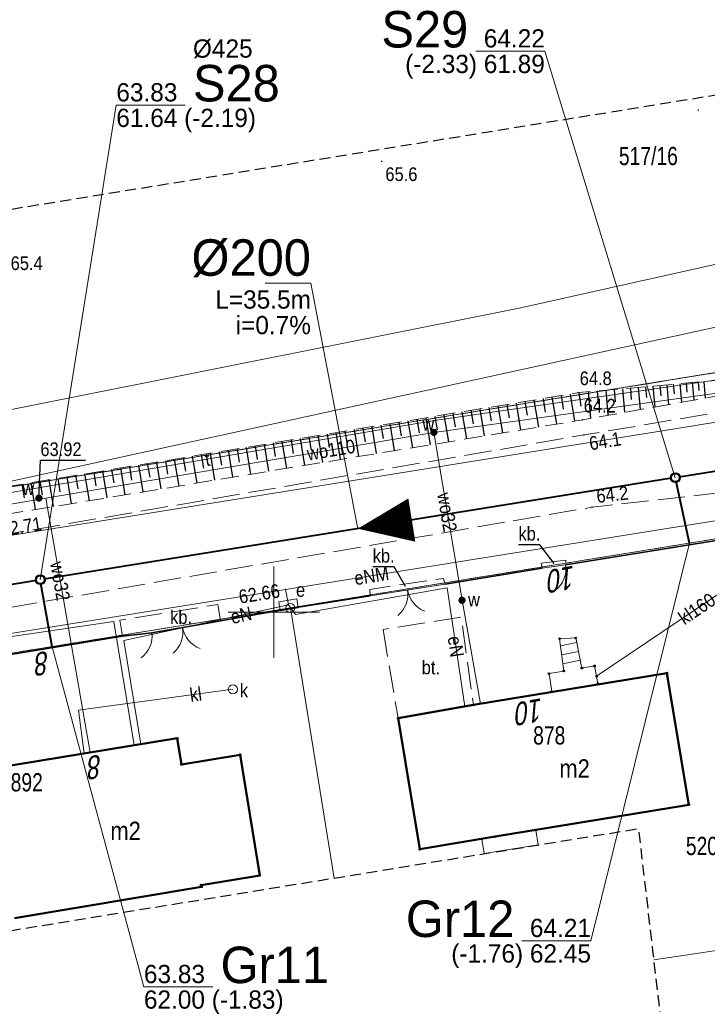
# Model space of a CAD drawing. Header units: metres. Extents: x 6473643 to 6474152, y 5887143 to 5887462.
# Tile 25 of 35: x 6473836 to 6473874, y 5887379 to 5887432. Entities that reach past the tile are written whole.
import ezdxf
from ezdxf.enums import TextEntityAlignment as Align

# ---------------------------------------------------------------- set-up
doc = ezdxf.new("R2010")
doc.units = ezdxf.units.M
doc.header["$MEASUREMENT"] = 0
for name, pattern in [('0.5_0.5', [1, 0.5, -0.5]), ('1.0_0.5', [1.5, 1, -0.5]), ('1.5_0.5', [2, 1.5, -0.5]), ('2', [0.9, 0.6, -0.3]), ('219-500', [0]), ('otob_500', [0]), ('otof_500', [0])]:
    doc.linetypes.add(name, pattern=pattern)
doc.layers.get('0').update_dxf_attribs({"color": 2, "linetype": 'CONTINUOUS', "lineweight": 5})
for name, color, linetype in [('000 Inne (niezydentyfikowane)', 7, 'CONTINUOUS'), ('202-punkt graniczny', 7, 'CONTINUOUS'), ('211-numer działki ewidencyjnej', 7, 'CONTINUOUS'), ('217-kontur klasyfikacyjny', 7, 'CONTINUOUS'), ('218-kontur użytku gruntowego', 7, 'CONTINUOUS'), ('219-działka ewidencyjna', 7, 'CONTINUOUS'), ('238-Punkt adresowy budynku', 7, 'CONTINUOUS'), ('312-budynek ewidencyjny', 7, 'CONTINUOUS'), ('312-oznaczenie budynku ewidencyjnego', 7, 'CONTINUOUS'), ('312-oznaczenie budynku ewidencyjnego-Atr117', 7, 'CONTINUOUS'), ('352-schody', 7, 'CONTINUOUS'), ('brama', 7, 'CONTINUOUS'), ('furtka', 7, 'CONTINUOUS'), ('jezdnia', 7, 'CONTINUOUS'), ('obszar utwardzony', 7, 'CONTINUOUS'), ('obszar utwardzony-Atr17', 7, 'CONTINUOUS'), ('ogrodzenie trwałe', 7, 'CONTINUOUS'), ('pikieta naturalna', 7, 'CONTINUOUS'), ('pikieta naturalna-Atr2', 7, 'CONTINUOUS'), ('przewód elektroenergetyczny podziemny', 7, 'CONTINUOUS'), ('przewód elektroenergetyczny podziemny-Atr1', 7, 'CONTINUOUS'), ('przewód gazowy', 7, 'CONTINUOUS'), ('przewód kanalizacyjny', 7, 'CONTINUOUS'), ('przewód kanalizacyjny-Atr1', 7, 'CONTINUOUS'), ('przewód telekomunikacyjny podziemny', 7, 'CONTINUOUS'), ('przewód telekomunikacyjny podziemny-Atr1', 7, 'CONTINUOUS'), ('przewód wodociągowy', 7, 'CONTINUOUS'), ('przewód wodociągowy-Atr1', 7, 'CONTINUOUS'), ('Punkt budynku', 7, 'CONTINUOUS'), ('rzedna', 7, 'CONTINUOUS'), ('rzedna-Atr2', 7, 'CONTINUOUS'), ('SJ_16_Liczby', 7, 'CONTINUOUS'), ('SJ_27_Wymiary', 7, 'CONTINUOUS'), ('SJ_5_Węzły_1', 7, 'CONTINUOUS'), ('skarpa nieumocniona', 7, 'CONTINUOUS'), ('studnia kanalizacyjna', 7, 'CONTINUOUS'), ('studnia kanalizacyjna-Atr17', 7, 'CONTINUOUS'), ('szafa elektroenergetyczna lub kontener', 7, 'CONTINUOUS'), ('szafa elektroenergetyczna lub kontener-Atr17', 7, 'CONTINUOUS'), ('Wstawianie ramki sekcyjnej z opisem', 7, 'CONTINUOUS'), ('Zakres', 7, 'CONTINUOUS'), ('zasuwa lub zawór', 7, 'CONTINUOUS'), ('zasuwa lub zawór-Atr17', 7, 'CONTINUOUS')]:
    doc.layers.add(name, color=color, linetype=linetype)
for name, color, linetype, lineweight in [('SJ_19_Opis_Pz_1', 7, 'CONTINUOUS', 20), ('SJ_26_Teksty', 7, 'CONTINUOUS', 20), ('SJ_28_Linie_odn', 7, 'CONTINUOUS', 20), ('SJ_8_KS_GRAWITA_1', 34, 'CONTINUOUS', 40), ('SJ_8_KS_PRZYŁĄCZA', 40, 'CONTINUOUS', 40)]:
    doc.layers.add(name, color=color, linetype=linetype, lineweight=lineweight)
doc.styles.add('OPISOWY', font='GOTHIC.TTF')
doc.styles.get("Standard").update_dxf_attribs({"font": 'Working1250', "width": 0.75})
doc.linetypes.add('902-500', pattern='A,3.75,0,[1,ksztalty.shx,S=0.5,R=0,X=0,Y=0],3.75', length=7.5)

# ---------------------------------------------------------------- blocks, each defined once
blk = doc.blocks.new('PUNKTBUD')
at = {"color": 0}
blk.add_circle((0, 0), 0.045, dxfattribs=at)
blk = doc.blocks.new('202')
at = {"color": 0, "linetype": 'Continuous', "lineweight": 0}
blk.add_circle((0, 0), 0.25, dxfattribs=at)
blk = doc.blocks.new('PW01')
at = {"linetype": 'Continuous', "lineweight": 13}
h = blk.add_hatch(color=0, dxfattribs=at)
edge = h.paths.add_edge_path()
edge.add_arc((0, 0), 0.045, 0, 360)
blk = doc.blocks.new('US15')
at = {"color": 0, "linetype": 'Continuous', "lineweight": 13}
blk.add_circle((0, 0), 0.25, dxfattribs=at)
blk = doc.blocks.new('OK04')
at = {"color": 0, "linetype": 'Continuous', "lineweight": 0}
blk.add_arc((1.5, 0.001), 1.5, 120, 180, dxfattribs=at)
blk = doc.blocks.new('OK02')
at = {"color": 0, "linetype": 'Continuous', "lineweight": 0}
for centre, start, end in [((-1.5, 0), 0, 60), ((1.5, 0), 120, 180)]:
    blk.add_arc(centre, 1.5, start, end, dxfattribs=at)
blk = doc.blocks.new('US18')
at = {"color": 0, "linetype": 'Continuous', "lineweight": 13}
for p, q in [((-0.5, -0.25), (-0.5, 0.25)), ((-0.5, 0.25), (0.5, 0.25)), ((0.5, -0.25), (0.5, 0.25)), ((-0.5, -0.25), (0.5, -0.25))]:
    blk.add_line(p, q, dxfattribs=at)
blk = doc.blocks.new('US25')
at = {"linetype": 'Continuous', "lineweight": 0}
h = blk.add_hatch(color=0, dxfattribs=at)
edge = h.paths.add_edge_path()
edge.add_arc((0, 0), 0.2, 0, 360)

msp = doc.modelspace()

# ---------------------------------------------------------------- linework, layer by layer
at = {"layer": '000 Inne (niezydentyfikowane)', "color": 7, "linetype": 'Continuous', "lineweight": 25, "flags": 128}
for points in [[(6473873.25, 5887412.62), (6473873.29, 5887412.15)], [(6473873.25, 5887412.62), (6473873.29, 5887412.15)], [(6473873.56, 5887412.64), (6473873.64, 5887411.74)], [(6473873.56, 5887412.64), (6473873.64, 5887411.74)], [(6473867.22, 5887412.08), (6473867.35, 5887410.63)], [(6473867.22, 5887412.08), (6473867.35, 5887410.63)], [(6473867.71, 5887412.13), (6473867.78, 5887411.42)], [(6473867.71, 5887412.13), (6473867.78, 5887411.42)], [(6473868.19, 5887412.17), (6473868.31, 5887410.8)], [(6473868.19, 5887412.17), (6473868.31, 5887410.8)], [(6473868.65, 5887412.21), (6473868.71, 5887411.54)], [(6473868.65, 5887412.21), (6473868.71, 5887411.54)], [(6473869.1, 5887412.25), (6473869.21, 5887410.96)], [(6473869.1, 5887412.25), (6473869.21, 5887410.96)], [(6473869.54, 5887412.29), (6473869.59, 5887411.66)], [(6473869.54, 5887412.29), (6473869.59, 5887411.66)], [(6473869.96, 5887412.33), (6473870.07, 5887411.11)], [(6473869.96, 5887412.33), (6473870.07, 5887411.11)], [(6473870.37, 5887412.36), (6473870.42, 5887411.77)], [(6473870.37, 5887412.36), (6473870.42, 5887411.77)], [(6473870.77, 5887412.4), (6473870.87, 5887411.25)], [(6473870.77, 5887412.4), (6473870.87, 5887411.25)], [(6473871.15, 5887412.43), (6473871.2, 5887411.87)], [(6473871.15, 5887412.43), (6473871.2, 5887411.87)], [(6473871.53, 5887412.47), (6473871.63, 5887411.38)], [(6473871.53, 5887412.47), (6473871.63, 5887411.38)], [(6473871.89, 5887412.5), (6473871.94, 5887411.97)], [(6473871.89, 5887412.5), (6473871.94, 5887411.97)], [(6473872.25, 5887412.53), (6473872.34, 5887411.51)], [(6473872.25, 5887412.53), (6473872.34, 5887411.51)], [(6473872.59, 5887412.56), (6473872.63, 5887412.06)], [(6473872.59, 5887412.56), (6473872.63, 5887412.06)], [(6473872.92, 5887412.59), (6473873.01, 5887411.63)], [(6473872.92, 5887412.59), (6473873.01, 5887411.63)], [(6473863.76, 5887411.55), (6473863.88, 5887410.81)], [(6473863.76, 5887411.55), (6473863.88, 5887410.81)], [(6473864.25, 5887411.63), (6473864.5, 5887410.15)], [(6473864.25, 5887411.63), (6473864.5, 5887410.15)], [(6473864.75, 5887411.72), (6473864.87, 5887410.97)], [(6473864.75, 5887411.72), (6473864.87, 5887410.97)], [(6473865.24, 5887411.8), (6473865.49, 5887410.31)], [(6473865.24, 5887411.8), (6473865.49, 5887410.31)], [(6473865.74, 5887411.88), (6473865.86, 5887411.14)], [(6473865.74, 5887411.88), (6473865.86, 5887411.14)], [(6473866.23, 5887411.96), (6473866.47, 5887410.48)], [(6473866.23, 5887411.96), (6473866.47, 5887410.48)], [(6473866.72, 5887412.04), (6473866.82, 5887411.29)], [(6473866.72, 5887412.04), (6473866.82, 5887411.29)], [(6473860.3, 5887410.99), (6473860.55, 5887409.5)], [(6473860.3, 5887410.99), (6473860.55, 5887409.5)], [(6473860.8, 5887411.07), (6473860.92, 5887410.33)], [(6473860.8, 5887411.07), (6473860.92, 5887410.33)], [(6473861.29, 5887411.15), (6473861.53, 5887409.67)], [(6473861.29, 5887411.15), (6473861.53, 5887409.67)], [(6473861.78, 5887411.23), (6473861.91, 5887410.49)], [(6473861.78, 5887411.23), (6473861.91, 5887410.49)], [(6473862.28, 5887411.31), (6473862.52, 5887409.83)], [(6473862.28, 5887411.31), (6473862.52, 5887409.83)], [(6473862.77, 5887411.39), (6473862.89, 5887410.65)], [(6473862.77, 5887411.39), (6473862.89, 5887410.65)], [(6473863.27, 5887411.47), (6473863.51, 5887409.99)], [(6473863.27, 5887411.47), (6473863.51, 5887409.99)], [(6473857.34, 5887410.5), (6473857.59, 5887409.02)], [(6473857.34, 5887410.5), (6473857.59, 5887409.02)], [(6473857.84, 5887410.58), (6473857.96, 5887409.84)], [(6473857.84, 5887410.58), (6473857.96, 5887409.84)], [(6473858.33, 5887410.66), (6473858.57, 5887409.18)], [(6473858.33, 5887410.66), (6473858.57, 5887409.18)], [(6473858.82, 5887410.74), (6473858.95, 5887410)], [(6473858.82, 5887410.74), (6473858.95, 5887410)], [(6473859.32, 5887410.82), (6473859.56, 5887409.34)], [(6473859.32, 5887410.82), (6473859.56, 5887409.34)], [(6473859.81, 5887410.9), (6473859.93, 5887410.16)], [(6473859.81, 5887410.9), (6473859.93, 5887410.16)], [(6473853.89, 5887409.93), (6473854.01, 5887409.19)], [(6473853.89, 5887409.93), (6473854.01, 5887409.19)], [(6473854.39, 5887410.01), (6473854.63, 5887408.53)], [(6473854.39, 5887410.01), (6473854.63, 5887408.53)], [(6473854.88, 5887410.09), (6473855, 5887409.35)], [(6473854.88, 5887410.09), (6473855, 5887409.35)], [(6473855.37, 5887410.17), (6473855.61, 5887408.7)], [(6473855.37, 5887410.17), (6473855.61, 5887408.7)], [(6473855.86, 5887410.26), (6473855.99, 5887409.52)], [(6473855.86, 5887410.26), (6473855.99, 5887409.52)], [(6473856.36, 5887410.34), (6473856.6, 5887408.86)], [(6473856.36, 5887410.34), (6473856.6, 5887408.86)], [(6473856.85, 5887410.42), (6473856.97, 5887409.68)], [(6473856.85, 5887410.42), (6473856.97, 5887409.68)], [(6473850.94, 5887409.45), (6473851.06, 5887408.71)], [(6473850.94, 5887409.45), (6473851.06, 5887408.71)], [(6473851.43, 5887409.53), (6473851.67, 5887408.05)], [(6473851.43, 5887409.53), (6473851.67, 5887408.05)], [(6473851.92, 5887409.61), (6473852.04, 5887408.87)], [(6473851.92, 5887409.61), (6473852.04, 5887408.87)], [(6473852.41, 5887409.69), (6473852.66, 5887408.21)], [(6473852.41, 5887409.69), (6473852.66, 5887408.21)], [(6473852.91, 5887409.77), (6473853.03, 5887409.03)], [(6473852.91, 5887409.77), (6473853.03, 5887409.03)], [(6473853.4, 5887409.85), (6473853.64, 5887408.37)], [(6473853.4, 5887409.85), (6473853.64, 5887408.37)], [(6473847.49, 5887408.88), (6473847.73, 5887407.4)], [(6473847.49, 5887408.88), (6473847.73, 5887407.4)], [(6473847.98, 5887408.96), (6473848.1, 5887408.22)], [(6473847.98, 5887408.96), (6473848.1, 5887408.22)], [(6473848.48, 5887409.04), (6473848.72, 5887407.56)], [(6473848.48, 5887409.04), (6473848.72, 5887407.56)], [(6473848.97, 5887409.12), (6473849.09, 5887408.38)], [(6473848.97, 5887409.12), (6473849.09, 5887408.38)], [(6473849.46, 5887409.2), (6473849.7, 5887407.73)], [(6473849.46, 5887409.2), (6473849.7, 5887407.73)], [(6473849.95, 5887409.28), (6473850.07, 5887408.54)], [(6473849.95, 5887409.28), (6473850.07, 5887408.54)], [(6473850.44, 5887409.36), (6473850.69, 5887407.89)], [(6473850.44, 5887409.36), (6473850.69, 5887407.89)], [(6473844.05, 5887408.31), (6473844.17, 5887407.57)], [(6473844.05, 5887408.31), (6473844.17, 5887407.57)], [(6473844.54, 5887408.39), (6473844.78, 5887406.92)], [(6473844.54, 5887408.39), (6473844.78, 5887406.92)], [(6473845.03, 5887408.47), (6473845.15, 5887407.74)], [(6473845.03, 5887408.47), (6473845.15, 5887407.74)], [(6473845.52, 5887408.55), (6473845.77, 5887407.08)], [(6473845.52, 5887408.55), (6473845.77, 5887407.08)], [(6473846.01, 5887408.64), (6473846.14, 5887407.9)], [(6473846.01, 5887408.64), (6473846.14, 5887407.9)], [(6473846.51, 5887408.72), (6473846.75, 5887407.24)], [(6473846.51, 5887408.72), (6473846.75, 5887407.24)], [(6473847, 5887408.8), (6473847.12, 5887408.06)], [(6473847, 5887408.8), (6473847.12, 5887408.06)], [(6473840.61, 5887407.75), (6473840.85, 5887406.27)], [(6473840.61, 5887407.75), (6473840.85, 5887406.27)], [(6473841.1, 5887407.83), (6473841.22, 5887407.09)], [(6473841.1, 5887407.83), (6473841.22, 5887407.09)], [(6473841.59, 5887407.91), (6473841.83, 5887406.43)], [(6473841.59, 5887407.91), (6473841.83, 5887406.43)], [(6473842.08, 5887407.99), (6473842.2, 5887407.25)], [(6473842.08, 5887407.99), (6473842.2, 5887407.25)], [(6473842.57, 5887408.07), (6473842.82, 5887406.6)], [(6473842.57, 5887408.07), (6473842.82, 5887406.6)], [(6473843.06, 5887408.15), (6473843.19, 5887407.41)], [(6473843.06, 5887408.15), (6473843.19, 5887407.41)], [(6473843.56, 5887408.23), (6473843.8, 5887406.76)], [(6473843.56, 5887408.23), (6473843.8, 5887406.76)], [(6473837.66, 5887407.26), (6473837.9, 5887405.79)], [(6473837.66, 5887407.26), (6473837.9, 5887405.79)], [(6473838.15, 5887407.34), (6473838.27, 5887406.61)], [(6473838.15, 5887407.34), (6473838.27, 5887406.61)], [(6473838.64, 5887407.42), (6473838.88, 5887405.95)], [(6473838.64, 5887407.42), (6473838.88, 5887405.95)], [(6473839.13, 5887407.5), (6473839.25, 5887406.77)], [(6473839.13, 5887407.5), (6473839.25, 5887406.77)], [(6473839.62, 5887407.59), (6473839.87, 5887406.11)], [(6473839.62, 5887407.59), (6473839.87, 5887406.11)], [(6473840.12, 5887407.67), (6473840.24, 5887406.93)], [(6473840.12, 5887407.67), (6473840.24, 5887406.93)], [(6473836.19, 5887407.02), (6473836.31, 5887406.28)], [(6473836.19, 5887407.02), (6473836.31, 5887406.28)], [(6473836.68, 5887407.1), (6473836.92, 5887405.63)], [(6473836.68, 5887407.1), (6473836.92, 5887405.63)], [(6473837.17, 5887407.18), (6473837.29, 5887406.44)], [(6473837.17, 5887407.18), (6473837.29, 5887406.44)]]:
    msp.add_lwpolyline(points, dxfattribs=at)
at = {"layer": '217-kontur klasyfikacyjny', "color": 3, "linetype": '1.5_0.5', "lineweight": 18, "flags": 128}
msp.add_lwpolyline([(6473820.42, 5887404.41), (6473939.74, 5887423.77)], dxfattribs=at)
at = {"layer": '218-kontur użytku gruntowego', "color": 3, "linetype": '0.5_0.5', "lineweight": 18, "flags": 128}
for points in [[(6473939.74, 5887423.77), (6473820.42, 5887404.41)], [(6473820.42, 5887404.41), (6473939.74, 5887423.77)], [(6473877.14, 5887404.5), (6473850.9, 5887400.24)], [(6473850.9, 5887400.24), (6473877.14, 5887404.5)], [(6473850.9, 5887400.24), (6473821.32, 5887395.44)], [(6473821.32, 5887395.44), (6473850.9, 5887400.24)]]:
    msp.add_lwpolyline(points, dxfattribs=at)
at = {"layer": '219-działka ewidencyjna', "color": 7, "linetype": '219-500', "lineweight": 18, "flags": 128}
for points in [[(6473830.16, 5887406), (6473939.74, 5887423.77)], [(6473830.16, 5887406), (6473907.64, 5887422.94)], [(6473877.14, 5887404.5), (6473850.9, 5887400.24)], [(6473821.32, 5887395.44), (6473850.9, 5887400.24)], [(6473850.9, 5887400.24), (6473853.298, 5887385.43)], [(6473870.815, 5887380.946), (6473885.66, 5887383.16)]]:
    msp.add_lwpolyline(points, dxfattribs=at)
at = {"layer": '312-budynek ewidencyjny', "color": 7, "linetype": 'Continuous', "lineweight": 50, "flags": 128}
for points in [[(6473860.94, 5887394.92), (6473871.54, 5887396.67)], [(6473871.54, 5887396.67), (6473872.74, 5887389.45)], [(6473856.81, 5887394.19), (6473860.94, 5887394.92)], [(6473858, 5887387.01), (6473856.81, 5887394.19)], [(6473834.44, 5887391.42), (6473844.7, 5887393.09)], [(6473844.7, 5887393.09), (6473844.93, 5887391.66)], [(6473844.93, 5887391.66), (6473848.15, 5887392.19)], [(6473848.15, 5887392.19), (6473849.22, 5887385.58)], [(6473872.74, 5887389.45), (6473862.13, 5887387.7)], [(6473862.13, 5887387.7), (6473858, 5887387.01)], [(6473849.22, 5887385.58), (6473846.01, 5887385.05)], [(6473846.03, 5887384.95), (6473835.78, 5887383.23)], [(6473846.01, 5887385.05), (6473846.03, 5887384.95)]]:
    msp.add_lwpolyline(points, dxfattribs=at)
at = {"layer": '352-schody', "color": 7, "linetype": 'Continuous', "lineweight": 18, "flags": 128}
for points in [[(6473865.23, 5887395.65), (6473865.08, 5887396.64), (6473865.89, 5887396.78), (6473865.66, 5887398.55), (6473866.54, 5887398.59), (6473866.88, 5887396.94), (6473867.57, 5887397.06), (6473867.69, 5887396.49), (6473867.76, 5887396.08)], [(6473865.23, 5887395.65), (6473865.08, 5887396.64), (6473865.89, 5887396.78), (6473865.66, 5887398.55), (6473866.54, 5887398.59), (6473866.88, 5887396.94), (6473867.57, 5887397.06), (6473867.69, 5887396.49), (6473867.76, 5887396.08)], [(6473864.49, 5887387.25), (6473861.52, 5887386.77), (6473861.39, 5887387.57), (6473864.35, 5887388.06)], [(6473864.49, 5887387.25), (6473861.52, 5887386.77), (6473861.39, 5887387.57), (6473864.35, 5887388.06)]]:
    msp.add_lwpolyline(points, close=True, dxfattribs=at)
for points in [[(6473865.71, 5887398.164), (6473866.59, 5887398.345)], [(6473865.775, 5887397.667), (6473866.691, 5887397.855)], [(6473865.839, 5887397.169), (6473866.792, 5887397.366)]]:
    msp.add_lwpolyline(points, dxfattribs=at)
at = {"layer": 'brama', "color": 7, "linetype": 'otob_500', "lineweight": 18, "flags": 128}
for points in [[(6473859.38, 5887401.54), (6473855.28, 5887400.91)], [(6473846.68, 5887399.45), (6473843.31, 5887398.88)]]:
    msp.add_lwpolyline(points, dxfattribs=at)
at = {"layer": 'furtka', "color": 7, "linetype": 'otof_500', "lineweight": 18, "flags": 128}
for points in [[(6473865.99, 5887402.6), (6473864.71, 5887402.42)], [(6473843.31, 5887398.88), (6473841.7, 5887398.69)]]:
    msp.add_lwpolyline(points, dxfattribs=at)
at = {"layer": 'jezdnia', "color": 7, "linetype": '1.5_0.5', "lineweight": 18, "flags": 128}
msp.add_lwpolyline([(6473946.41, 5887443.43), (6473948.88, 5887441.07), (6473950.32, 5887438.49), (6473950.84, 5887435.37), (6473950.38, 5887432.11), (6473949.37, 5887429.15), (6473947.98, 5887426.49), (6473946.11, 5887424.13), (6473943.84, 5887422.37), (6473940.76, 5887420.96), (6473916.82, 5887417.41), (6473895.04, 5887414.43), (6473867, 5887409.72), (6473833.05, 5887403.88), (6473805.95, 5887400.1), (6473787.34, 5887397.69), (6473759.2, 5887392.55), (6473739.04, 5887389.64), (6473723, 5887386.38), (6473713.25, 5887385.69), (6473709.65, 5887390.23), (6473706.27, 5887371.52), (6473706.82, 5887372.47), (6473707.25, 5887373.21), (6473707.72, 5887373.93), (6473708.22, 5887374.62), (6473708.75, 5887375.29), (6473709.16, 5887375.76), (6473709.32, 5887375.94), (6473709.92, 5887376.55), (6473710.55, 5887377.14), (6473711.2, 5887377.69), (6473711.88, 5887378.21), (6473712.58, 5887378.7), (6473713.31, 5887379.15), (6473714.06, 5887379.57), (6473724.74, 5887381.88), (6473740.03, 5887385.36), (6473759.56, 5887388.43), (6473787.79, 5887393.03), (6473807.9, 5887395.58), (6473834.09, 5887400.02), (6473867.44, 5887405.76), (6473877.56, 5887406.9), (6473895.49, 5887410.16), (6473917.33, 5887413.45), (6473945.64, 5887418.6), (6473948.37, 5887421.24), (6473950.39, 5887424.29), (6473952.48, 5887427.88), (6473953.76, 5887431.21), (6473954.1, 5887434.77), (6473953.31, 5887438.8), (6473951.8, 5887441.96), (6473950.44, 5887443.886)], dxfattribs=at)
at = {"layer": 'obszar utwardzony', "color": 7, "linetype": '1.5_0.5', "lineweight": 18, "flags": 128}
for points in [[(6473864.64, 5887402.69), (6473866, 5887402.86), (6473865.99, 5887402.6), (6473864.71, 5887402.42)], [(6473864.64, 5887402.69), (6473866, 5887402.86), (6473865.99, 5887402.6), (6473864.71, 5887402.42)], [(6473855.28, 5887400.91), (6473855.25, 5887401.25), (6473859.29, 5887401.86), (6473859.38, 5887401.54)], [(6473855.28, 5887400.91), (6473855.25, 5887401.25), (6473859.29, 5887401.86), (6473859.38, 5887401.54)], [(6473847.08, 5887399.53), (6473846.92, 5887400.42), (6473841.55, 5887399.56), (6473841.7, 5887398.69), (6473843.31, 5887398.88), (6473846.68, 5887399.45)], [(6473855.98, 5887399.05), (6473856.81, 5887394.19), (6473860.94, 5887394.92), (6473860.26, 5887399.74)]]:
    msp.add_lwpolyline(points, close=True, dxfattribs=at)
at = {"layer": 'obszar utwardzony-Atr17', "color": 7, "flags": 128}
for points in [[(6473865.37, 5887402.67), (6473864.58, 5887403.7), (6473863.404, 5887403.7)], [(6473865.37, 5887402.67), (6473864.58, 5887403.7), (6473863.404, 5887403.7)], [(6473857.22, 5887401.42), (6473856.59, 5887402.49), (6473855.414, 5887402.49)], [(6473857.22, 5887401.42), (6473856.59, 5887402.49), (6473855.414, 5887402.49)]]:
    msp.add_lwpolyline(points, dxfattribs=at)
at = {"layer": 'ogrodzenie trwałe', "color": 7, "linetype": '902-500', "lineweight": 35, "flags": 128}
for points in [[(6473874.54, 5887330.76), (6473884.46, 5887331.79), (6473890.45, 5887338.96), (6473888.23, 5887360.1), (6473886.98, 5887370.09), (6473886.83, 5887371.17), (6473886.35, 5887375.05), (6473885.86, 5887379.18), (6473885.43, 5887383.11), (6473883.4, 5887400.72), (6473877.08, 5887404.39), (6473865.99, 5887402.6)], [(6473864.71, 5887402.42), (6473859.38, 5887401.54)], [(6473855.28, 5887400.91), (6473851, 5887400.23), (6473847.08, 5887399.53), (6473846.68, 5887399.45), (6473843.31, 5887398.88), (6473841.7, 5887398.69), (6473821.28, 5887395.35), (6473804.79, 5887392.59), (6473803.61, 5887392.42), (6473799.99, 5887391.86), (6473791.6, 5887390.14)]]:
    msp.add_lwpolyline(points, dxfattribs=at)
at = {"layer": 'przewód elektroenergetyczny podziemny', "color": 1, "linetype": 'Continuous', "lineweight": 18, "flags": 128}
for points in [[(6473701.01, 5887374.05), (6473713.54, 5887375.77), (6473716.2, 5887379.28), (6473732.87, 5887381.82), (6473762.06, 5887386.28), (6473820.7, 5887396.46), (6473850.64, 5887401.25), (6473877.04, 5887405.47)], [(6473860.46, 5887394.84), (6473859.49, 5887401.34), (6473851.18, 5887399.87), (6473850.8, 5887400.41)], [(6473850.8, 5887400.41), (6473850.64, 5887401.25)], [(6473842.71, 5887392.77), (6473841.78, 5887398.45), (6473850.8, 5887400.41)]]:
    msp.add_lwpolyline(points, dxfattribs=at)
at = {"layer": 'przewód gazowy', "color": 40, "linetype": 'Continuous', "lineweight": 18, "flags": 128}
msp.add_lwpolyline([(6473950.89, 5887422.97), (6473950.22, 5887422.85), (6473938.97, 5887420.99), (6473930.84, 5887419.66), (6473911.64, 5887416.52), (6473892.43, 5887413.42), (6473873.1, 5887410.23), (6473853.88, 5887407.15), (6473834.61, 5887404.06), (6473815.42, 5887401.1), (6473796.19, 5887398), (6473776.9, 5887394.88), (6473757.78, 5887391.6), (6473738.35, 5887388.34), (6473719.08, 5887385.49), (6473710.46, 5887393.23), (6473705.23, 5887394.35), (6473704.56, 5887394.49)], dxfattribs=at)
at = {"layer": 'przewód kanalizacyjny', "color": 34, "linetype": 'Continuous', "lineweight": 18, "flags": 128}
for points in [[(6473877.92, 5887401.08), (6473875.85, 5887401.99), (6473867.69, 5887396.49), (6473867.76, 5887396.05)], [(6473847.75, 5887395.78), (6473839.28, 5887394.63), (6473839.6, 5887392.26)]]:
    msp.add_lwpolyline(points, dxfattribs=at)
at = {"layer": 'przewód telekomunikacyjny podziemny', "color": 30, "linetype": 'Continuous', "lineweight": 18, "flags": 128}
for points in [[(6473711.35, 5887391.75), (6473711.65, 5887391.23), (6473716.05, 5887387.31), (6473742.33, 5887391.18), (6473767.21, 5887395.21), (6473798.25, 5887400.33), (6473821.92, 5887404.24), (6473858.91, 5887410.53), (6473889.06, 5887414.87), (6473889.67, 5887414.94)], [(6473842.34, 5887392.71), (6473841.23, 5887399.5), (6473821.09, 5887396.54), (6473804.78, 5887393.93), (6473796.49, 5887393.02), (6473791.41, 5887392.23), (6473776.92, 5887390.1), (6473737.71, 5887383.45), (6473720.48, 5887380.89), (6473718.28, 5887386.62), (6473714.12, 5887387.93), (6473710.93, 5887389.74), (6473712.312, 5887402.578)]]:
    msp.add_lwpolyline(points, dxfattribs=at)
at = {"layer": 'przewód wodociągowy', "color": 5, "linetype": 'Continuous', "lineweight": 18, "flags": 128}
for points in [[(6473708.9, 5887392.18), (6473749.25, 5887395.63), (6473764.89, 5887398.29), (6473787.37, 5887402.02), (6473819.75, 5887407.96), (6473863.45, 5887416.67), (6473889.72, 5887422.54), (6473934.62, 5887430.32), (6473945.42, 5887435.13)], [(6473884.04, 5887413.34), (6473883.62, 5887413.3), (6473858.77, 5887409.86), (6473837.49, 5887406.26), (6473813.5, 5887402.14), (6473811.1, 5887401.73), (6473779.29, 5887396.58), (6473749.86, 5887391.72), (6473726.01, 5887387.87), (6473708.72, 5887385.07), (6473708.38, 5887385.02)], [(6473861.33, 5887394.99), (6473860.31, 5887400.66), (6473858.77, 5887409.86)], [(6473839.93, 5887392.31), (6473837.49, 5887406.26)]]:
    msp.add_lwpolyline(points, dxfattribs=at)
at = {"layer": 'rzedna-Atr2', "color": 7, "flags": 128}
msp.add_lwpolyline([(6473837.12, 5887406.26), (6473837.2, 5887408.33), (6473839.673, 5887408.33)], dxfattribs=at)
msp.add_lwpolyline([(6473837.12, 5887406.26), (6473837.2, 5887408.33), (6473839.673, 5887408.33)], dxfattribs=at)
at = {"layer": 'SJ_26_Teksty'}
for p, q in [((6473852.028, 5887418.043), (6473849.528, 5887418.043)), ((6473854.597, 5887404.581), (6473852.028, 5887418.043))]:
    msp.add_line(p, q, dxfattribs=at)
at = {"layer": 'SJ_28_Linie_odn'}
for points in [[(6473871.999, 5887407.377), (6473864.85, 5887430.759), (6473861.071, 5887430.759)], [(6473837.195, 5887401.784), (6473841.362, 5887427.802), (6473845.143, 5887427.802)], [(6473872.77, 5887403.791), (6473867.377, 5887381.998), (6473863.597, 5887381.998)], [(6473837.846, 5887398.105), (6473842.874, 5887379.471), (6473846.654, 5887379.471)]]:
    msp.add_lwpolyline(points, dxfattribs=at)
at = {"layer": 'SJ_5_Węzły_1'}
for centre, radius in [((6473871.999, 5887407.377), 0.266), ((6473871.999, 5887407.377), 0.212), ((6473837.195, 5887401.784), 0.266), ((6473837.195, 5887401.784), 0.212)]:
    msp.add_circle(centre, radius, dxfattribs=at)
at = {"layer": 'SJ_8_KS_GRAWITA_1'}
for p, q in [((6473900.505, 5887411.977), (6473872.209, 5887407.411)), ((6473871.789, 5887407.343), (6473837.405, 5887401.818)), ((6473836.985, 5887401.749), (6473816.171, 5887398.309))]:
    msp.add_line(p, q, dxfattribs=at)
msp.add_lwpolyline([(6473854.597, 5887404.581, 0, 2.4, 0), (6473857.559, 5887405.056, 0, 2.4, 0)], format="xyseb", dxfattribs=at)
at = {"layer": 'SJ_8_KS_PRZYŁĄCZA'}
for p, q in [((6473872.77, 5887403.791), (6473872.044, 5887407.169)), ((6473837.846, 5887398.105), (6473837.232, 5887401.575))]:
    msp.add_line(p, q, dxfattribs=at)
at = {"layer": 'skarpa nieumocniona', "color": 7, "linetype": '1.0_0.5', "lineweight": 18, "flags": 128}
msp.add_lwpolyline([(6473811.66, 5887404.69), (6473814.61, 5887403.71), (6473832.66, 5887406.44), (6473866.72, 5887412.04), (6473883.92, 5887413.56), (6473866.92, 5887410.55), (6473832.85, 5887404.96), (6473813.5, 5887402.09)], close=True, dxfattribs=at)
msp.add_lwpolyline([(6473811.66, 5887404.69), (6473814.61, 5887403.71), (6473832.66, 5887406.44), (6473866.72, 5887412.04), (6473883.92, 5887413.56), (6473866.92, 5887410.55), (6473832.85, 5887404.96), (6473813.5, 5887402.09)], close=True, dxfattribs=at)
msp.add_lwpolyline([(6473811.66, 5887404.69), (6473814.61, 5887403.71), (6473832.66, 5887406.44), (6473866.72, 5887412.04), (6473883.92, 5887413.56), (6473866.92, 5887410.55), (6473832.85, 5887404.96), (6473813.5, 5887402.09)], close=True, dxfattribs=at)
msp.add_lwpolyline([(6473811.66, 5887404.69), (6473814.61, 5887403.71), (6473832.66, 5887406.44), (6473866.72, 5887412.04), (6473883.92, 5887413.56), (6473866.92, 5887410.55), (6473832.85, 5887404.96), (6473813.5, 5887402.09)], close=True, dxfattribs=at)
at = {"layer": 'Wstawianie ramki sekcyjnej z opisem', "color": 7, "linetype": 'Continuous', "lineweight": 13, "flags": 128}
for points in [[(6473850, 5887397.5), (6473850, 5887402.5)], [(6473847.5, 5887400), (6473852.5, 5887400)]]:
    msp.add_lwpolyline(points, dxfattribs=at)
at = {"layer": 'Zakres', "color": 5, "linetype": '2', "lineweight": 25, "flags": 128}
for points in [[(6473676.81, 5887213.41), (6473667.74, 5887202.78), (6473659.01, 5887210.45), (6473646.22, 5887197.22), (6473711.04, 5887142.9), (6473724.09, 5887158.77), (6473713.27, 5887167.89), (6473715.19, 5887174.47), (6473715.74, 5887184.78), (6473715.02, 5887190.22), (6473713.69, 5887194.31), (6473713.69, 5887194.33), (6473711.51, 5887200.99), (6473711.05, 5887203.97), (6473710.6, 5887215.32), (6473712.4, 5887257.5), (6473712.5, 5887259.36), (6473715.25, 5887262.64), (6473716.97, 5887268.72), (6473717.54, 5887277.85), (6473718.7, 5887278.96), (6473734.03, 5887282.03), (6473761.49, 5887287.53), (6473786, 5887292.44), (6473816.32, 5887298.52), (6473820.72, 5887299.06), (6473856.75, 5887303.47), (6473865.02, 5887304.48), (6473879.04, 5887305.39), (6473905.86, 5887307.1), (6473929.16, 5887308.6), (6473952.76, 5887310.13), (6474012.11, 5887313.94), (6474012.19, 5887313.95), (6474034, 5887315.47), (6474034.15, 5887315.48), (6474067.2, 5887318.1), (6474070.83, 5887312.27), (6474109.78, 5887315.84), (6474119.74, 5887323.71), (6474125.77, 5887325.76), (6474130.41, 5887330.13), (6474132.82, 5887336.03), (6474132.55, 5887342.4), (6474129.75, 5887353.12), (6474127.58, 5887357.86), (6474123.91, 5887361.57), (6474119.19, 5887363.8), (6474113.99, 5887364.28), (6474112.58, 5887364.16), (6474098.55, 5887363.03), (6474089.61, 5887362.31), (6474048.91, 5887359.22), (6474048.87, 5887359.21), (6474015.96, 5887356.62), (6474003.54, 5887355.64), (6473983.11, 5887354.1), (6473951.21, 5887351.69), (6473913.79, 5887348.86), (6473912.21, 5887362.74), (6473912.21, 5887362.79), (6473909.47, 5887386.25), (6473908.51, 5887394.39), (6473921.49, 5887396.5), (6473947.61, 5887400.73), (6473971.66, 5887401.95), (6473989.34, 5887403.75), (6473994.99, 5887406.17), (6473999.9, 5887409.71), (6474003.01, 5887414.9), (6474003.81, 5887420.89), (6474002.18, 5887426.72), (6473998.38, 5887431.43), (6473993.03, 5887434.25), (6473960.42, 5887443.72), (6473954.98, 5887444.27), (6473941.62, 5887443.14), (6473941.16, 5887443.09), (6473938.74, 5887442.81), (6473932.71, 5887440.75), (6473928.97, 5887437.22), (6473827.76, 5887420.81), (6473827.74, 5887420.8), (6473818.01, 5887419.22), (6473821.59, 5887430.98), (6473827.8, 5887454.06), (6473804.74, 5887461.63), (6473793.55, 5887426.22), (6473796.12, 5887415.68), (6473722.82, 5887403.78), (6473688.63, 5887399.87), (6473687.59, 5887392.13), (6473687.54, 5887391.78), (6473687.03, 5887387.21), (6473674.53, 5887374.58), (6473675.94, 5887343.54), (6473681.38, 5887331.77), (6473680.33, 5887310.02), (6473679.31, 5887290.85), (6473677.82, 5887267.61), (6473677.79, 5887266.94), (6473677.55, 5887254.53), (6473677.46, 5887250.52), (6473677.46, 5887250.48), (6473677.12, 5887232.81), (6473677.12, 5887232.77), (6473676.91, 5887220.36), (6473676.91, 5887220.34), (6473676.81, 5887213.91)], [(6473727.61, 5887321.64), (6473721.48, 5887351.3), (6473723.03, 5887362.61), (6473724.52, 5887364.55), (6473735.35, 5887366.3), (6473764.96, 5887371.1), (6473794.08, 5887375.83), (6473823.72, 5887380.63), (6473853.3, 5887385.43), (6473869.98, 5887388.14), (6473870.76, 5887381.43), (6473870.76, 5887381.41), (6473873.46, 5887358.42), (6473874.87, 5887345.92), (6473862.08, 5887344.95), (6473861.22, 5887344.86), (6473829.79, 5887340.64), (6473810.72, 5887338.08), (6473809.82, 5887337.93), (6473800.99, 5887336.19), (6473800.97, 5887336.18), (6473772.01, 5887330.44), (6473742.58, 5887324.6)]]:
    msp.add_lwpolyline(points, close=True, dxfattribs=at)

# ---------------------------------------------------------------- block references
at = {"layer": '202-punkt graniczny', "color": 7, "linetype": 'Continuous', "lineweight": 18}
msp.add_blockref('202', (6473850.9, 5887400.24), dxfattribs=at)
at = {"layer": 'brama', "color": 7, "linetype": 'Continuous', "lineweight": 18}
for p, rotation in [((6473857.33, 5887401.225), 188.7359999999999), ((6473844.995, 5887399.165), 189.5999999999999)]:
    msp.add_blockref('OK02', p, dxfattribs=dict(at, rotation=rotation))
at = {"layer": 'furtka', "color": 7, "linetype": 'Continuous', "lineweight": 18}
for p, rotation in [((6473865.99, 5887402.6), 188.005), ((6473843.31, 5887398.88), 186.7299999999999)]:
    msp.add_blockref('OK04', p, dxfattribs=dict(at, rotation=rotation))
at = {"layer": 'pikieta naturalna', "color": 7, "linetype": 'Continuous', "lineweight": 13}
for p in [(6473873.26, 5887427.53), (6473855.91, 5887424.72), (6473866.72, 5887412.04), (6473866.72, 5887412.04), (6473866.92, 5887410.55), (6473866.92, 5887410.55), (6473867, 5887409.72), (6473867, 5887409.72), (6473867.44, 5887405.76), (6473867.44, 5887405.76)]:
    msp.add_blockref('PW01', p, dxfattribs=at)
at = {"layer": 'Punkt budynku', "color": 5, "linetype": 'Continuous', "lineweight": 18}
for p in [(6473865.66, 5887398.55), (6473866.54, 5887398.59), (6473866.88, 5887396.94), (6473867.57, 5887397.06), (6473865.08, 5887396.64), (6473865.89, 5887396.78), (6473867.69, 5887396.49), (6473871.54, 5887396.67), (6473867.76, 5887396.08), (6473865.23, 5887395.65), (6473860.94, 5887394.92), (6473856.81, 5887394.19), (6473844.7, 5887393.09), (6473848.15, 5887392.19), (6473844.93, 5887391.66), (6473872.74, 5887389.45), (6473864.35, 5887388.06), (6473861.39, 5887387.57), (6473862.13, 5887387.7), (6473858, 5887387.01), (6473849.22, 5887385.58), (6473846.01, 5887385.05), (6473846.03, 5887384.95)]:
    msp.add_blockref('PUNKTBUD', p, dxfattribs=at)
at = {"layer": 'rzedna', "color": 7, "linetype": 'Continuous', "lineweight": 18}
for p in [(6473837.12, 5887406.26), (6473837.12, 5887406.26), (6473850.64, 5887401.25)]:
    msp.add_blockref('PW01', p, dxfattribs=at)
at = {"layer": 'studnia kanalizacyjna', "color": 34, "linetype": 'Continuous', "lineweight": 18}
msp.add_blockref('US15', (6473847.75, 5887395.78), dxfattribs=at)
at = {"layer": 'szafa elektroenergetyczna lub kontener', "color": 1, "linetype": 'Continuous', "lineweight": 18, "rotation": 9.162}
msp.add_blockref('US18', (6473850.8, 5887400.41), dxfattribs=at)
at = {"layer": 'zasuwa lub zawór', "color": 5, "linetype": 'Continuous', "lineweight": 18}
for p in [(6473858.77, 5887409.86), (6473837.12, 5887406.26), (6473837.12, 5887406.26), (6473860.31, 5887400.66)]:
    msp.add_blockref('US25', p, dxfattribs=at)

# ---------------------------------------------------------------- texts
at = {"layer": '211-numer działki ewidencyjnej', "color": 7, "linetype": 'Continuous', "lineweight": 18, "width": 0.79}
for s, p in [('517/16', (6473868.91, 5887424.51)), ('520/5', (6473872.58, 5887386.69))]:
    msp.add_text(s, height=1, dxfattribs=at).set_placement(p)
at = {"layer": '238-Punkt adresowy budynku', "color": 7, "linetype": 'Continuous', "lineweight": 25, "oblique": 15, "width": 0.79}
for s, rotation, p in [('10', 190.01, (6473865.74, 5887402.44)), ('8', 190.01, (6473837.28, 5887397.83)), ('10', 190.228, (6473863.97, 5887395.17)), ('8', 190.073, (6473840.17, 5887392.15))]:
    msp.add_text(s, height=1.25, rotation=rotation, dxfattribs=at).set_placement(p, align=Align.CENTER)
at = {"layer": '312-oznaczenie budynku ewidencyjnego', "color": 7, "linetype": 'Continuous', "lineweight": 18, "width": 0.79}
for s, p in [('878', (6473864.21, 5887392.75)), ('892', (6473835.57, 5887390.18))]:
    msp.add_text(s, height=1, dxfattribs=at).set_placement(p)
at = {"layer": '312-oznaczenie budynku ewidencyjnego-Atr117', "color": 7, "width": 0.9}
for p in [(6473866.48, 5887391.44), (6473841.87, 5887388.02)]:
    msp.add_text('m2', height=1, dxfattribs=at).set_placement(p, align=Align.MIDDLE_CENTER)
at = {"layer": 'obszar utwardzony-Atr17', "color": 7, "width": 0.9}
for p in [(6473863.404, 5887403.708), (6473863.404, 5887403.708), (6473855.414, 5887402.498), (6473855.414, 5887402.498)]:
    msp.add_text('kb.', height=0.75, dxfattribs=at).set_placement(p, align=Align.BOTTOM_LEFT)
for s, p in [('kb.', (6473844.31, 5887399.36)), ('bt.', (6473858.1, 5887396.6))]:
    msp.add_text(s, height=0.75, dxfattribs=at).set_placement(p)
at = {"layer": 'pikieta naturalna-Atr2', "color": 7, "width": 0.9}
msp.add_text('65.6', height=0.75, dxfattribs=at).set_placement((6473856.11, 5887424.39), align=Align.TOP_LEFT)
for s, p in [('65.4', (6473835.57, 5887418.76)), ('64.8', (6473866.76, 5887412.45)), ('64.8', (6473866.76, 5887412.45)), ('64.2', (6473866.98, 5887410.95)), ('64.2', (6473866.98, 5887410.95))]:
    msp.add_text(s, height=0.75, dxfattribs=at).set_placement(p)
for s, rotation, p in [('64.1', 9.535, (6473867.35, 5887408.87)), ('64.1', 9.535, (6473867.35, 5887408.87)), ('64.2', 6.427, (6473867.72, 5887405.99)), ('64.2', 6.427, (6473867.72, 5887405.99))]:
    msp.add_text(s, height=0.75, rotation=rotation, dxfattribs=at).set_placement(p)
at = {"layer": 'przewód elektroenergetyczny podziemny-Atr1', "color": 1, "width": 0.9}
for s, rotation, p in [('eNM', 9.081, (6473854.41, 5887401.85)), ('eN', 12.259, (6473847.64, 5887399.72)), ('eN', 278.487, (6473859.89, 5887398.69))]:
    msp.add_text(s, height=0.75, rotation=rotation, dxfattribs=at).set_placement(p, align=Align.MIDDLE_LEFT)
at = {"layer": 'przewód kanalizacyjny-Atr1', "color": 34, "width": 0.9}
for s, rotation, p in [('kl160', 33.98, (6473872.29, 5887399.59)), ('kl', 7.731, (6473845.39, 5887395.46))]:
    msp.add_text(s, height=0.75, rotation=rotation, dxfattribs=at).set_placement(p, align=Align.MIDDLE_LEFT)
at = {"layer": 'przewód telekomunikacyjny podziemny-Atr1', "color": 30, "width": 0.9}
msp.add_text('t', height=0.75, rotation=9.65, dxfattribs=at).set_placement((6473846.23, 5887408.37), align=Align.MIDDLE_LEFT)
at = {"layer": 'przewód wodociągowy-Atr1', "color": 5, "width": 0.9}
for s, rotation, p in [('wo110', 9.601, (6473851.82, 5887408.68)), ('wo32', 279.503, (6473859.32, 5887406.55)), ('wo32', 279.921, (6473838.1, 5887402.77))]:
    msp.add_text(s, height=0.75, rotation=rotation, dxfattribs=at).set_placement(p, align=Align.MIDDLE_LEFT)
at = {"layer": 'rzedna-Atr2', "color": 7, "width": 0.9}
msp.add_text('63.92', height=0.75, dxfattribs=at).set_placement((6473837.2, 5887408.338), align=Align.BOTTOM_LEFT)
msp.add_text('63.92', height=0.75, dxfattribs=at).set_placement((6473837.2, 5887408.338), align=Align.BOTTOM_LEFT)
msp.add_text('62.71', height=0.75, rotation=9.109, dxfattribs=at).set_placement((6473835.09, 5887404.14))
msp.add_text('62.66', height=0.75, rotation=9.089, dxfattribs=at).set_placement((6473848.08, 5887400.84), align=Align.MIDDLE_LEFT)
at = {"layer": 'SJ_16_Liczby', "style": 'OPISOWY'}
for s, p in [('L=35.5m', (6473852.028, 5887416.644)), ('i=0.7%', (6473852.028, 5887415.243))]:
    msp.add_text(s, height=1, dxfattribs=at).set_placement(p, align=Align.RIGHT)
at = {"layer": 'SJ_19_Opis_Pz_1', "style": 'OPISOWY'}
for s, p in [('S29', (6473860.651, 5887430.959)), ('Gr12', (6473863.177, 5887382.198))]:
    msp.add_text(s, height=2, dxfattribs=at).set_placement(p, align=Align.RIGHT)
for s, height, p in [('%%C425', 1, (6473845.562, 5887430.402)), ('S28', 2, (6473845.562, 5887428.002)), ('Gr11', 2, (6473847.074, 5887379.671))]:
    msp.add_text(s, height=height, dxfattribs=at).set_placement(p)
at = {"layer": 'SJ_26_Teksty', "style": 'OPISOWY'}
for s, p in [('64.22', (6473864.85, 5887430.959)), ('(-2.33) 61.89', (6473864.85, 5887429.559)), ('64.21', (6473867.377, 5887382.198)), ('(-1.76) 62.45', (6473867.377, 5887380.798))]:
    msp.add_text(s, height=1, dxfattribs=at).set_placement(p, align=Align.RIGHT)
for s, p in [('63.83', (6473841.362, 5887428.002)), ('61.64 (-2.19)', (6473841.362, 5887426.602)), ('63.83', (6473842.874, 5887379.671)), ('62.00 (-1.83)', (6473842.874, 5887378.271))]:
    msp.add_text(s, height=1, dxfattribs=at).set_placement(p)
at = {"layer": 'SJ_27_Wymiary', "style": 'OPISOWY'}
msp.add_text('%%C200', height=2, dxfattribs=at).set_placement((6473852.028, 5887418.444), align=Align.RIGHT)
at = {"layer": 'studnia kanalizacyjna-Atr17', "color": 34, "width": 0.9}
msp.add_text('k', height=0.75, dxfattribs=at).set_placement((6473848.13, 5887395.34))
at = {"layer": 'szafa elektroenergetyczna lub kontener-Atr17', "color": 1, "width": 0.9}
msp.add_text('e', height=0.75, dxfattribs=at).set_placement((6473851.21, 5887400.85))
at = {"layer": 'zasuwa lub zawór-Atr17', "color": 5, "width": 0.9}
for p in [(6473858.14, 5887409.96), (6473836.21, 5887406.43), (6473836.21, 5887406.43), (6473860.64, 5887400.32)]:
    msp.add_text('w', height=0.75, dxfattribs=at).set_placement(p)

doc.saveas('drawing.dxf')
